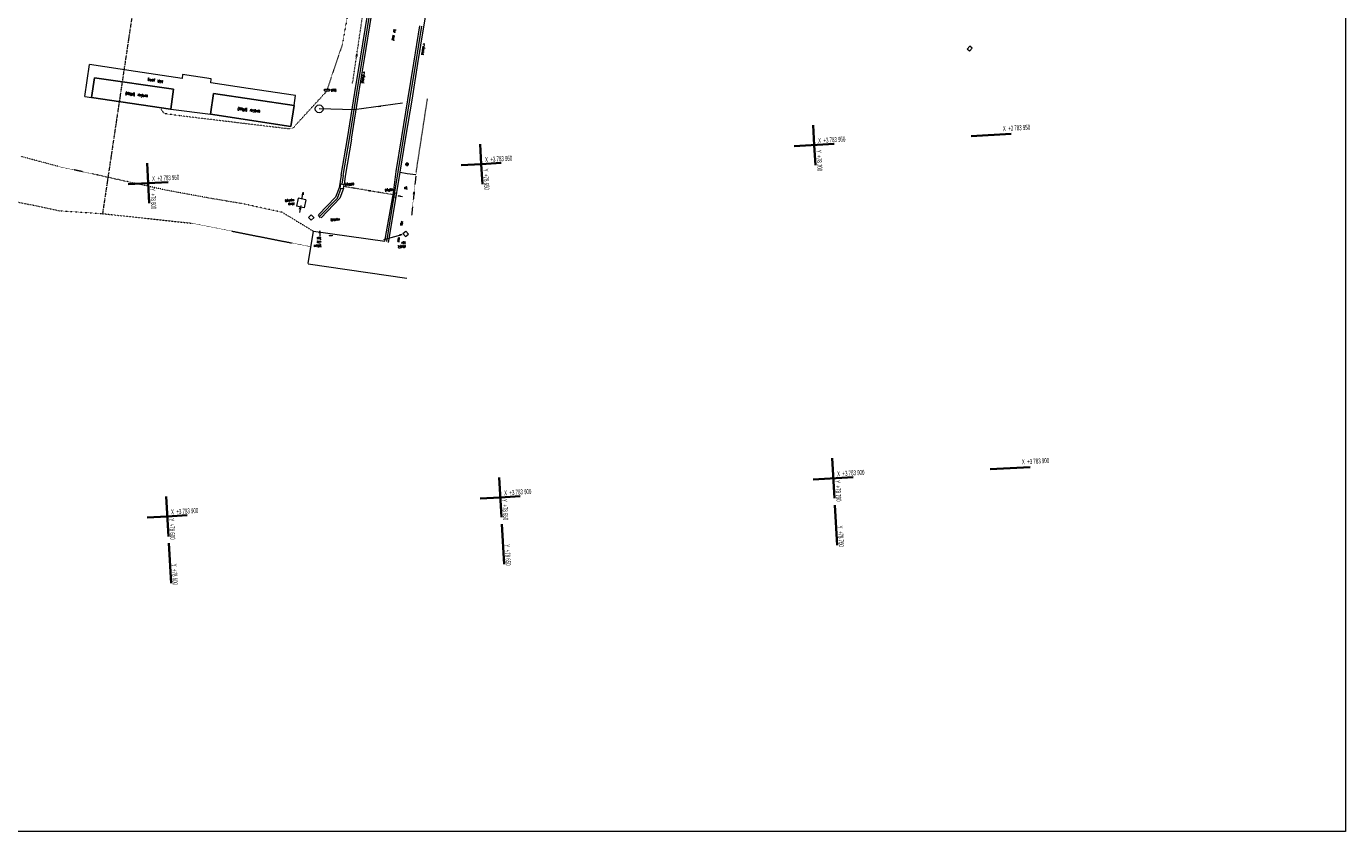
# Model space of a CAD drawing. Header units: millimetres. Extents: x -738537 to 1850049, y -250217 to 604013.
# Tile 74 of 204: x -568329 to -370600, y -126378 to -5761. Entities that reach past the tile are written whole.
import ezdxf

# ---------------------------------------------------------------- set-up
doc = ezdxf.new("R2010")
doc.units = ezdxf.units.MM
doc.header["$MEASUREMENT"] = 0
doc.linetypes.add('DOT', pattern=[0.25, 0, -0.25])
doc.linetypes.add('Double Dashed', pattern=[285, 130, -60, 35, -60])
for name, color, linetype, lineweight in [('0_Pen_No__161', 1, 'Continuous', 5), ('BUILDING_Pen_No__2', 1, 'Continuous', 25), ('ELECTRICAL LINE_Pen_No__1', 214, 'Continuous', 35), ('GRID_Pen_No__1', 214, 'Continuous', 35), ('GRID_Pen_No__6', 7, 'Continuous', 5), ('NOTES_Pen_No__15', 7, 'Continuous', 20), ('STORMWATER LINE_Pen_No__16', 8, 'Continuous', 20), ('STORMWATER LINE_Pen_No__3', 30, 'Continuous', 15), ('TELKOM LINE_Pen_No__15', 7, 'Continuous', 20), ('Text_Pen_No__1', 214, 'Continuous', 35), ('Text_Pen_No__15', 7, 'Continuous', 20), ('TOPO_Pen_No__1', 214, 'Continuous', 35), ('TOPO_Pen_No__128', 9, 'Continuous', 0), ('TOPO_Pen_No__15', 7, 'Continuous', 20), ('TOPO_Pen_No__3', 30, 'Continuous', 15), ('WATER LINE_Pen_No__3', 30, 'Continuous', 15)]:
    doc.layers.add(name, color=color, linetype=linetype, lineweight=lineweight)
for name, color, linetype, lineweight, true_color in [('ROAD_Pen_No__7', 7, 'Continuous', 5, 0x9f07ff), ('SEWER LINE_Pen_No__13', 7, 'Continuous', 20, 0x104280), ('TELKOM LINE_Pen_No__7', 7, 'Continuous', 5, 0x9f07ff)]:
    doc.layers.add(name, color=color, linetype=linetype, lineweight=lineweight, true_color=true_color)
doc.styles.add('GENERATED_STYLE_2', font='arial.ttf')
doc.styles.add('GENERATED_STYLE_8', font='txt.shx')

msp = doc.modelspace()

# ---------------------------------------------------------------- linework, layer by layer
at = {"layer": '0_Pen_No__161', "color": 1, "linetype": 'Continuous', "lineweight": 5}
msp.add_lwpolyline([(-738537.2, 141061.5), (-370599.6, 141061.5), (-370599.6, -126378.5), (-738537.2, -126378.5)], close=True, dxfattribs=at)
at = {"layer": 'BUILDING_Pen_No__2', "color": 1, "linetype": 'Continuous', "lineweight": 25}
for p, q in [((-558577.5, -16424.7), (-558142.4, -13448.3)), ((-546273.9, -15183.2), (-558142.4, -13448.3)), ((-546694.4, -18162.1), (-546273.9, -15183.2)), ((-540269.4, -15791.3), (-540742, -18930.9)), ((-540269.4, -15791.3), (-528216.1, -17605.8)), ((-546709, -18159.6), (-558577.5, -16424.7)), ((-528216.1, -17605.8), (-528677.4, -20747.3)), ((-540742, -18930.9), (-528688.7, -20745.4)), ((-511358.4, -26417.4), (-511547.3, -26428.2)), ((-511480.6, -26237.2), (-511339.5, -26363.1)), ((-511459, -26610.4), (-511333.4, -26469.2)), ((-511426.3, -26363.2), (-511354.4, -26388.3)), ((-511351.1, -26445.8), (-511419.5, -26478.9)), ((-511316.2, -26345.4), (-511349.4, -26276.6)), ((-511333.2, -26556), (-511308.1, -26484.1)), ((-511287.8, -26338), (-511298.6, -26149.4)), ((-511268.3, -26677), (-511279.1, -26488.1)), ((-511258.6, -26342.1), (-511233.1, -26268.9)), ((-511217.6, -26549.5), (-511250.8, -26480.8)), ((-511233.4, -26357), (-511107.5, -26215.6)), ((-511227.3, -26463.1), (-511086.1, -26589)), ((-511147.1, -26347.1), (-511215.7, -26380.3)), ((-511212.4, -26437.8), (-511140.4, -26462.9)), ((-511019.5, -26398), (-511208.3, -26408.8))]:
    msp.add_line(p, q, dxfattribs=at)
msp.add_circle((-511283.4, -26413.1), 75.2, dxfattribs=at)
at = {"layer": 'ELECTRICAL LINE_Pen_No__1', "color": 18, "linetype": 'DOT', "lineweight": 18, "true_color": 0x000000}
for p, q in [((-518463.8, 5569), (-520977.3, -8447.4)), ((-518463.8, 5569), (-520977.3, -8447.4)), ((-520977.3, -8447.4), (-523256.1, -15160)), ((-520977.3, -8447.4), (-523256.1, -15160)), ((-523268.4, -15409.7), (-527943.1, -20505)), ((-523268.4, -15409.7), (-527943.1, -20505)), ((-548125, -18193.9), (-548143.3, -17949.9)), ((-548125, -18193.9), (-548143.3, -17949.9)), ((-547873.1, -18570.1), (-548125, -18193.9)), ((-547873.1, -18570.1), (-548125, -18193.9)), ((-547496.5, -18849.1), (-547873.1, -18570.1)), ((-547496.5, -18849.1), (-547873.1, -18570.1)), ((-545124.1, -19174.1), (-547496.5, -18849.1)), ((-545124.1, -19174.1), (-547496.5, -18849.1)), ((-535542.5, -20328.7), (-545124.1, -19174.1)), ((-535542.5, -20328.7), (-545124.1, -19174.1)), ((-529006.8, -21116.7), (-535542.5, -20328.7)), ((-529006.8, -21116.7), (-535542.5, -20328.7)), ((-528450, -21044.8), (-529006.8, -21116.7)), ((-528450, -21044.8), (-529006.8, -21116.7)), ((-528144.4, -20783.9), (-528450, -21044.8)), ((-528144.4, -20783.9), (-528450, -21044.8))]:
    msp.add_line(p, q, dxfattribs=at)
at = {"layer": 'ELECTRICAL LINE_Pen_No__1', "color": 18, "linetype": 'Continuous', "lineweight": 18, "true_color": 0x000000}
for p, q in [((-523645.1, -15391.1), (-523632.8, -15141.4)), ((-523645.1, -15391.1), (-523632.8, -15141.4)), ((-523645.1, -15391.1), (-522891.7, -15428.2)), ((-523645.1, -15391.1), (-522891.7, -15428.2)), ((-523632.8, -15141.4), (-522879.5, -15178.5)), ((-523632.8, -15141.4), (-522879.5, -15178.5)), ((-522891.7, -15428.2), (-522886.1, -15177.4)), ((-522891.7, -15428.2), (-522886.1, -15177.4)), ((-512647.7, -38001.9), (-512568.8, -37419.5)), ((-512647.7, -38001.9), (-512568.8, -37419.5)), ((-512390.5, -37443.6), (-512568.8, -37419.5)), ((-512390.5, -37443.6), (-512568.8, -37419.5)), ((-512469.3, -38026.1), (-512390.5, -37443.6)), ((-512469.3, -38026.1), (-512390.5, -37443.6)), ((-512647.7, -38001.9), (-512469.3, -38026.1)), ((-512647.7, -38001.9), (-512469.3, -38026.1))]:
    msp.add_line(p, q, dxfattribs=at)
at = {"layer": 'GRID_Pen_No__1', "color": 214, "linetype": 'Continuous', "lineweight": 35}
for p, q in [((-450411.6, -20536.8), (-450240.3, -23531.9)), ((-450411.6, -20536.8), (-450240.3, -23531.9)), ((-500158.7, -26387.7), (-500330, -23392.6)), ((-500158.7, -26387.7), (-500330, -23392.6)), ((-453235.4, -23703.2), (-447245.2, -23360.5)), ((-453235.4, -23703.2), (-447245.2, -23360.5)), ((-450240.3, -23531.9), (-450069, -26527)), ((-450240.3, -23531.9), (-450069, -26527)), ((-426736.9, -22187.3), (-420746.7, -21844.6)), ((-426736.9, -22187.3), (-420746.7, -21844.6)), ((-550248.4, -26248.3), (-550077.1, -29243.4)), ((-550248.4, -26248.3), (-550077.1, -29243.4)), ((-503153.8, -26559), (-500158.7, -26387.7)), ((-503153.8, -26559), (-500158.7, -26387.7)), ((-500158.7, -26387.7), (-497163.6, -26216.3)), ((-500158.7, -26387.7), (-497163.6, -26216.3)), ((-499987.3, -29382.8), (-500158.7, -26387.7)), ((-499987.3, -29382.8), (-500158.7, -26387.7)), ((-553072.2, -29414.8), (-550077.1, -29243.4)), ((-553072.2, -29414.8), (-550077.1, -29243.4)), ((-550077.1, -29243.4), (-547082, -29072.1)), ((-550077.1, -29243.4), (-547082, -29072.1)), ((-550077.1, -29243.4), (-549905.7, -32238.5)), ((-550077.1, -29243.4), (-549905.7, -32238.5)), ((-447555.9, -70455.2), (-447213.2, -76445.4)), ((-447555.9, -70455.2), (-447213.2, -76445.4)), ((-423880.9, -72105.7), (-417890.7, -71763)), ((-423880.9, -72105.7), (-417890.7, -71763)), ((-497131.6, -79301.1), (-497474.3, -73310.9)), ((-497131.6, -79301.1), (-497474.3, -73310.9)), ((-450379.6, -73621.6), (-444389.4, -73278.9)), ((-450379.6, -73621.6), (-444389.4, -73278.9)), ((-547392.6, -76166.7), (-547049.9, -82156.9)), ((-547392.6, -76166.7), (-547049.9, -82156.9)), ((-500298, -76477.4), (-497302.9, -76306)), ((-500298, -76477.4), (-497302.9, -76306)), ((-497302.9, -76306), (-494307.8, -76134.7)), ((-497302.9, -76306), (-494307.8, -76134.7)), ((-547221.3, -79161.8), (-544226.2, -78990.5)), ((-547221.3, -79161.8), (-544226.2, -78990.5)), ((-447154.1, -77477.6), (-446811.4, -83467.8)), ((-447154.1, -77477.6), (-446811.4, -83467.8)), ((-550216.4, -79333.1), (-547221.3, -79161.8)), ((-550216.4, -79333.1), (-547221.3, -79161.8)), ((-496729.8, -86323.6), (-497072.5, -80333.4)), ((-496729.8, -86323.6), (-497072.5, -80333.4)), ((-546990.9, -83189.1), (-546648.2, -89179.3)), ((-546990.9, -83189.1), (-546648.2, -89179.3))]:
    msp.add_line(p, q, dxfattribs=at)
at = {"layer": 'ROAD_Pen_No__7', "color": 18, "linetype": 'Continuous', "lineweight": 5, "true_color": 0x000000}
for p, q in [((-508738.3, -5804.1), (-507823, -92.5)), ((-518264.2, -10525.9), (-517220.3, -4085.7)), ((-517971.8, -10559.2), (-516918.5, -4108.5)), ((-517638.9, -10600.3), (-516586.2, -4139.6)), ((-510259.8, -11249.9), (-509355.9, -5689.2)), ((-509945.7, -11312), (-509034.1, -5710.8)), ((-509655, -11315.4), (-508738.3, -5804.1)), ((-519121, -15683.2), (-518264.2, -10525.9)), ((-518798.7, -15714.9), (-517971.8, -10559.2)), ((-518478.1, -15716.6), (-517638.9, -10600.3)), ((-511167.6, -16740.7), (-510259.8, -11249.9)), ((-510835.9, -16761.8), (-509945.7, -11312)), ((-510521.8, -16823.9), (-509655, -11315.4)), ((-520220.2, -22557.2), (-519121, -15683.2)), ((-519917.8, -22590), (-518798.7, -15714.9)), ((-519604.3, -22642.2), (-518478.1, -15716.6)), ((-512061.5, -22300.8), (-511167.6, -16740.7)), ((-511742.1, -22282.5), (-510835.9, -16761.8)), ((-511438, -22345.3), (-510521.8, -16823.9)), ((-521148, -28049.2), (-520220.2, -22557.2)), ((-520864.5, -28103.1), (-519917.8, -22590)), ((-519604.3, -22642.2), (-520539.3, -28184.6)), ((-512916.1, -27498.1), (-512061.5, -22300.8)), ((-512621.4, -27571.4), (-511742.1, -22282.5)), ((-512318.5, -27614.2), (-511438, -22345.3)), ((-513553.2, -33344), (-512621.4, -27571.4)), ((-513323.5, -30706.6), (-512916.1, -27498.1)), ((-513269.7, -33397.9), (-512318.5, -27614.2)), ((-512318.5, -27614.2), (-511232.5, -27810.5)), ((-521148, -28049.2), (-521455.7, -29935)), ((-520864.5, -28103.1), (-521055.1, -29373.2)), ((-520539.3, -28184.6), (-520721.5, -29430.1)), ((-511232.5, -27810.5), (-509937, -27949.9)), ((-524565.8, -33964), (-521981.9, -31332.2)), ((-524412.7, -34220.6), (-521721, -31478.9)), ((-521352.6, -31476.5), (-524138.5, -34430.4)), ((-521455.7, -29935), (-521981.9, -31332.2)), ((-521716.9, -31474.7), (-521162.5, -29991.5)), ((-520816.2, -30045.4), (-521352.6, -31476.5)), ((-514612.3, -37942), (-513323.5, -30706.6)), ((-514318.2, -38005.3), (-513553.2, -33344)), ((-514030.7, -38129.1), (-513269.7, -33397.9)), ((-524225.3, -34435.4), (-524560.8, -34050.9))]:
    msp.add_line(p, q, dxfattribs=at)
at = {"layer": 'SEWER LINE_Pen_No__13', "color": 156, "linetype": 'Continuous', "lineweight": 20, "true_color": 0x104280}
for p, q in [((-511979.4, -17257.9), (-519210.1, -18258.4)), ((-511979.4, -17257.9), (-519210.1, -18258.4)), ((-515557.3, -17752.9), (-515218.8, -17645.5)), ((-515557.3, -17752.9), (-515218.8, -17645.5)), ((-515202.3, -17764.4), (-515557.3, -17752.9)), ((-515202.3, -17764.4), (-515557.3, -17752.9)), ((-519209.1, -18276.8), (-524447.3, -18110.9)), ((-519209.1, -18276.8), (-524447.3, -18110.9)), ((-527611.8, -31494), (-527855.1, -32669.8)), ((-527611.8, -31494), (-527855.1, -32669.8)), ((-526435.5, -31747.2), (-527611.8, -31494)), ((-526435.5, -31747.2), (-527611.8, -31494)), ((-527023.6, -31620.6), (-526822, -30613.1)), ((-527023.6, -31620.6), (-526822, -30613.1)), ((-526951.2, -30952.9), (-526823.7, -30621.5)), ((-526951.2, -30952.9), (-526823.7, -30621.5)), ((-526823.7, -30621.5), (-526833.5, -30976.5)), ((-526823.7, -30621.5), (-526833.5, -30976.5)), ((-526688, -32920.3), (-527864.4, -32667.1)), ((-526688, -32920.3), (-527864.4, -32667.1)), ((-527199, -32582.2), (-527412.9, -33628.4)), ((-527199, -32582.2), (-527412.9, -33628.4)), ((-527372.6, -33131.6), (-527243.7, -32800.7)), ((-527372.6, -33131.6), (-527243.7, -32800.7)), ((-527243.7, -32800.7), (-527255, -33155.6)), ((-527243.7, -32800.7), (-527255, -33155.6)), ((-526435.5, -31747.2), (-526688, -32920.3)), ((-526435.5, -31747.2), (-526688, -32920.3))]:
    msp.add_line(p, q, dxfattribs=at)
msp.add_circle((-524447.3, -18110.9), 587, dxfattribs=at)
msp.add_circle((-524447.3, -18110.9), 587, dxfattribs=at)
at = {"layer": 'STORMWATER LINE_Pen_No__16', "color": 8, "linetype": 'Double Dashed', "lineweight": 20}
msp.add_line((-544664.4, 48252.2), (-556920.4, -33811.7), dxfattribs=at)
msp.add_line((-544664.4, 48252.2), (-556920.4, -33811.7), dxfattribs=at)
at = {"layer": 'STORMWATER LINE_Pen_No__3', "color": 30, "linetype": 'Continuous', "lineweight": 15}
for p, q in [((-521277.3, -29973.7), (-521180.7, -29351.7)), ((-521277.3, -29973.7), (-521180.7, -29351.7)), ((-521180.7, -29351.7), (-520721.5, -29430.1)), ((-521180.7, -29351.7), (-520721.5, -29430.1)), ((-520816.2, -30045.4), (-520719.5, -29423.4)), ((-520816.2, -30045.4), (-520719.5, -29423.4)), ((-521277.3, -29973.7), (-520816.2, -30045.4)), ((-521277.3, -29973.7), (-520816.2, -30045.4)), ((-516759, -30473.7), (-517093.8, -30355.3)), ((-517093.8, -30355.3), (-516738.7, -30355.5)), ((-516759, -30473.7), (-517093.8, -30355.3)), ((-517093.8, -30355.3), (-516738.7, -30355.5)), ((-513401.5, -31361.9), (-513326.3, -30726.5)), ((-513401.5, -31361.9), (-513326.3, -30726.5)), ((-512943.7, -31416.1), (-513401.5, -31361.9)), ((-512943.7, -31416.1), (-513401.5, -31361.9)), ((-512868.5, -30780.8), (-513323.5, -30706.6)), ((-512868.5, -30780.8), (-513323.5, -30706.6)), ((-512943.7, -31416.1), (-512868.5, -30780.8)), ((-512943.7, -31416.1), (-512868.5, -30780.8)), ((-512608.3, -31126.5), (-512253.3, -31120.8)), ((-512608.3, -31126.5), (-512253.3, -31120.8)), ((-512608.3, -31126.5), (-511938.3, -31230.4)), ((-512271.7, -31239.4), (-512608.3, -31126.5)), ((-512608.3, -31126.5), (-511938.3, -31230.4)), ((-512271.7, -31239.4), (-512608.3, -31126.5))]:
    msp.add_line(p, q, dxfattribs=at)
at = {"layer": 'STORMWATER LINE_Pen_No__3', "color": 30, "linetype": 'DOT', "lineweight": 15}
msp.add_line((-513356.7, -30983.4), (-520768.8, -29737.7), dxfattribs=at)
msp.add_line((-513356.7, -30983.4), (-520768.8, -29737.7), dxfattribs=at)
at = {"layer": 'TELKOM LINE_Pen_No__15', "color": 7, "linetype": 'Continuous', "lineweight": 20}
for p, q in [((-526038.5, -34378.8), (-525637.5, -33968.2)), ((-526038.5, -34378.8), (-525637.5, -33968.2)), ((-525624.8, -34782.9), (-526038.5, -34378.8)), ((-525624.8, -34782.9), (-526038.5, -34378.8)), ((-525223.7, -34372.2), (-525637.5, -33968.2)), ((-525223.7, -34372.2), (-525637.5, -33968.2)), ((-525624.8, -34782.9), (-525214, -34381.7)), ((-525624.8, -34782.9), (-525214, -34381.7))]:
    msp.add_line(p, q, dxfattribs=at)
at = {"layer": 'TELKOM LINE_Pen_No__7', "color": 190, "linetype": 'DOT', "lineweight": 5, "true_color": 0x9f07ff}
msp.add_line((-519448.6, -14333.7), (-517083.2, 1571.3), dxfattribs=at)
msp.add_line((-519448.6, -14333.7), (-517083.2, 1571.3), dxfattribs=at)
at = {"layer": 'TELKOM LINE_Pen_No__7', "color": 190, "linetype": 'Continuous', "lineweight": 5, "true_color": 0x9f07ff}
for p, q in [((-518903.3, -10245), (-518790.5, -9908.3)), ((-518903.3, -10245), (-518790.5, -9908.3)), ((-518790.5, -9908.3), (-518784.8, -10263.4)), ((-518790.5, -9908.3), (-518784.8, -10263.4)), ((-514768.7, -37660.5), (-512027.9, -36918.3)), ((-514768.7, -37660.5), (-512027.9, -36918.3)), ((-512386.2, -36954.8), (-512032.6, -36923)), ((-512386.2, -36954.8), (-512032.6, -36923)), ((-512032.6, -36923), (-512355.5, -37070.8)), ((-512032.6, -36923), (-512355.5, -37070.8)), ((-511902.8, -36805.4), (-511446.6, -36412.7)), ((-511902.8, -36805.4), (-511446.6, -36412.7)), ((-511516.6, -37254.1), (-511902.8, -36805.4)), ((-511516.6, -37254.1), (-511902.8, -36805.4)), ((-511516.6, -37254.1), (-511048.1, -36875.6)), ((-511516.6, -37254.1), (-511048.1, -36875.6)), ((-511060.3, -36861.3), (-511446.6, -36412.7)), ((-511060.3, -36861.3), (-511446.6, -36412.7))]:
    msp.add_line(p, q, dxfattribs=at)
at = {"layer": 'Text_Pen_No__1', "color": 214, "linetype": 'Continuous', "lineweight": 35}
for p, q in [((-512132.3, -35596.6), (-512135.8, -35241.5)), ((-512017.3, -35260.6), (-512132.3, -35596.6))]:
    msp.add_line(p, q, dxfattribs=at)
at = {"layer": 'Text_Pen_No__15', "color": 7, "linetype": 'Continuous', "lineweight": 20}
for p, q in [((-524393.3, -36739.6), (-524352.1, -36386.9)), ((-524309.9, -37176.8), (-524352.1, -36386.9)), ((-524352.1, -36386.9), (-524273.5, -36733.2)), ((-522948.4, -37069.4), (-522593.4, -37060.8)), ((-522610.8, -37179.5), (-522948.4, -37069.4))]:
    msp.add_line(p, q, dxfattribs=at)
at = {"layer": 'TOPO_Pen_No__1', "color": 214, "linetype": 'DOT', "lineweight": 35}
msp.add_line((-527943.1, -20505), (-528144.4, -20783.9), dxfattribs=at)
at = {"layer": 'TOPO_Pen_No__1', "color": 214, "linetype": 'Continuous', "lineweight": 35}
msp.add_line((-512132.3, -35596.6), (-512023.5, -34921.7), dxfattribs=at)
at = {"layer": 'TOPO_Pen_No__128', "color": 9, "linetype": 'DOT', "lineweight": 0}
for p, q in [((-563480.7, -26761.9), (-569177.4, -25230.8)), ((-558467.8, -27840.4), (-563480.7, -26761.9)), ((-553181.8, -29020.4), (-558467.8, -27840.4)), ((-547440.2, -30284.5), (-553181.8, -29020.4)), ((-577554.6, -30421.7), (-563275.2, -33384)), ((-535897.7, -32328.6), (-541376.1, -31410)), ((-563275.2, -33384), (-556920.4, -33811.7)), ((-529954.2, -33621.2), (-535897.7, -32328.6)), ((-556920.4, -33811.7), (-543536.9, -35239.7)), ((-543536.9, -35239.7), (-525672.4, -38765.5)), ((-529954.2, -33621.2), (-525295.6, -36439.8))]:
    msp.add_line(p, q, dxfattribs=at)
at = {"layer": 'TOPO_Pen_No__128', "color": 9, "linetype": 'Continuous', "lineweight": 0}
for p, q in [((-526080.3, -41282.5), (-525295.6, -36439.8)), ((-525295.6, -36439.8), (-514612.3, -37942)), ((-522420.5, -37146.7), (-522948.4, -37069.4)), ((-511311.3, -43522.6), (-526075.3, -41369.3))]:
    msp.add_line(p, q, dxfattribs=at)
at = {"layer": 'TOPO_Pen_No__15', "color": 7, "linetype": 'Continuous', "lineweight": 20}
for p, q in [((-559579.8, -16278.1), (-558876.5, -11467)), ((-551976.8, -12494.6), (-558876.7, -11467)), ((-544995.2, -13547.5), (-551976.8, -12494.6)), ((-544918, -12972.2), (-544995.2, -13547.5)), ((-540624.1, -13618), (-544918, -12972.2)), ((-540680.8, -14202.2), (-540624.1, -13618)), ((-535103, -15055), (-540680.8, -14202.2)), ((-527982.3, -16090), (-535103, -15055)), ((-559579.8, -16278.1), (-558577.5, -16424.7)), ((-528216.1, -17605.8), (-527982.3, -16090)), ((-546694.4, -18162.1), (-540742, -18930.9))]:
    msp.add_line(p, q, dxfattribs=at)
at = {"layer": 'TOPO_Pen_No__15', "color": 7, "linetype": 'DOT', "lineweight": 20}
msp.add_line((-541376.1, -31410), (-547440.2, -30284.5), dxfattribs=at)
at = {"layer": 'TOPO_Pen_No__3', "color": 30, "linetype": 'Continuous', "lineweight": 15}
for p, q in [((-426939, -8706.8), (-427337.3, -9167.5)), ((-426989.5, -9468.2), (-427337.3, -9167.5)), ((-426974.9, -9480.1), (-426591.3, -9007.5)), ((-426591.3, -9007.5), (-426939, -8706.8))]:
    msp.add_line(p, q, dxfattribs=at)
at = {"layer": 'WATER LINE_Pen_No__3', "color": 30, "linetype": 'DOT', "lineweight": 15}
for q in [(-508210.8, -16601.6), (-508210.8, -16601.6), (-510590, -34015.9), (-510590, -34015.9)]:
    msp.add_line((-509903.3, -27636.3), q, dxfattribs=at)
at = {"layer": 'WATER LINE_Pen_No__3', "color": 30, "linetype": 'Continuous', "lineweight": 15}
for p, q in [((-510313.4, -30885.3), (-510216.3, -30543.8)), ((-510313.4, -30885.3), (-510216.3, -30543.8)), ((-510216.3, -30543.8), (-510194.1, -30898.2)), ((-510216.3, -30543.8), (-510194.1, -30898.2))]:
    msp.add_line(p, q, dxfattribs=at)

# ---------------------------------------------------------------- texts
at = {"layer": 'GRID_Pen_No__6', "color": 7, "linetype": 'Continuous', "lineweight": 5, "char_height": 750, "attachment_point": 7, "style": 'GENERATED_STYLE_2'}
for s, insert, rotation in [('\\A1;{\\W0.500000x;\\pql;\\fArial|b0|i0|c0|p34;X  +3 783 950}', (-421954.1, -21468.7), 3.274249), ('\\A1;{\\W0.500000x;\\pql;\\fArial|b0|i0|c0|p34;X  +3 783 950}', (-421954.1, -21468.7), 3.274249), ('\\A1;{\\W0.500000x;\\pql;\\fArial|b0|i0|c0|p34;X  +3 783 950}', (-449644.4, -23253.1), 3.274249), ('\\A1;{\\W0.500000x;\\pql;\\fArial|b0|i0|c0|p34;X  +3 783 950}', (-499562.8, -26108.9), 3.274249), ('\\A1;{\\W0.500000x;\\pql;\\fArial|b0|i0|c0|p34;Y  +78 700}', (-449951.8, -24288.1), 273.274249), ('\\A1;{\\W0.500000x;\\pql;\\fArial|b0|i0|c0|p34;Y  +78 650}', (-499873, -27094.6), 273.274249), ('\\A1;{\\W0.500000x;\\pql;\\fArial|b0|i0|c0|p34;X  +3 783 950}', (-549481.2, -28964.6), 3.274249), ('\\A1;{\\W0.500000x;\\pql;\\fArial|b0|i0|c0|p34;Y  +78 600}', (-549788.6, -29999.7), 273.274249), ('\\A1;{\\W0.500000x;\\pql;\\fArial|b0|i0|c0|p34;X  +3 783 900}', (-419098.3, -71387), 3.274249), ('\\A1;{\\W0.500000x;\\pql;\\fArial|b0|i0|c0|p34;X  +3 783 900}', (-419098.3, -71387), 3.274249), ('\\A1;{\\W0.500000x;\\pql;\\fArial|b0|i0|c0|p34;X  +3 783 900}', (-446788.7, -73171.5), 3.274249), ('\\A1;{\\W0.500000x;\\pql;\\fArial|b0|i0|c0|p34;X  +3 783 900}', (-496707.1, -76027.3), 3.274249), ('\\A1;{\\W0.500000x;\\pql;\\fArial|b0|i0|c0|p34;Y  +78 700}', (-447120.9, -73771.9), 273.274249), ('\\A1;{\\W0.500000x;\\pql;\\fArial|b0|i0|c0|p34;Y  +78 700}', (-447120.9, -73771.9), 273.274249), ('\\A1;{\\W0.500000x;\\pql;\\fArial|b0|i0|c0|p34;Y  +78 650}', (-497042.1, -76578.4), 273.274249), ('\\A1;{\\W0.500000x;\\pql;\\fArial|b0|i0|c0|p34;Y  +78 650}', (-497042.1, -76578.4), 273.274249), ('\\A1;{\\W0.500000x;\\pql;\\fArial|b0|i0|c0|p34;X  +3 783 900}', (-546625.4, -78883), 3.274249), ('\\A1;{\\W0.500000x;\\pql;\\fArial|b0|i0|c0|p34;Y  +78 600}', (-546957.7, -79483.4), 273.274249), ('\\A1;{\\W0.500000x;\\pql;\\fArial|b0|i0|c0|p34;Y  +78 600}', (-546957.7, -79483.4), 273.274249), ('\\A1;{\\W0.500000x;\\pql;\\fArial|b0|i0|c0|p34;Y  +78 700}', (-446732.3, -80565.8), 273.274249), ('\\A1;{\\W0.500000x;\\pql;\\fArial|b0|i0|c0|p34;Y  +78 650}', (-496653.5, -83372.3), 273.274249), ('\\A1;{\\W0.500000x;\\pql;\\fArial|b0|i0|c0|p34;Y  +78 600}', (-546569, -86277.3), 273.274249)]:
    msp.add_mtext(s, dxfattribs=dict(at, insert=insert, rotation=rotation))
at = {"layer": 'NOTES_Pen_No__15', "color": 7, "linetype": 'Continuous', "lineweight": 20, "char_height": 400, "attachment_point": 1, "rotation": 183.274249, "style": 'GENERATED_STYLE_8'}
for s, insert in [('\\A1;{\\W0.500000x;\\pql;\\Ftxt.shx;catchpit}', (-519206, -29620.3)), ('\\A1;{\\W0.500000x;\\pql;\\Ftxt.shx;manhole}', (-528169.5, -32030.4)), ('\\A1;{\\W0.500000x;\\pql;\\Ftxt.shx;sewer}', (-528136.8, -32589.4)), ('\\A1;{\\W0.500000x;\\pql;\\Ftxt.shx;manhole}', (-521342, -34913.9))]:
    msp.add_mtext(s, dxfattribs=dict(at, insert=insert))
at = {"layer": 'Text_Pen_No__15', "color": 7, "linetype": 'Continuous', "lineweight": 20, "char_height": 400, "attachment_point": 1, "style": 'GENERATED_STYLE_8'}
for s, insert, rotation in [('\\A1;{\\W0.500000x;\\pql;\\Ftxt.shx;tar  road}', (-512882.3, -6289.6), 260.274249), ('\\A1;{\\W0.500000x;\\pql;\\Ftxt.shx;v-channel}', (-508466.5, -8412.9), 260.274249), ('\\A1;{\\W0.500000x;\\pql;\\Ftxt.shx;brick  paving}', (-547899.6, -14285.7), 172.274249), ('\\A1;{\\W0.500000x;\\pql;\\Ftxt.shx;v-channel}', (-517445.3, -12643.2), 260.274249), ('\\A1;{\\W0.500000x;\\pql;\\Ftxt.shx;container  (offices)}', (-550161.5, -16467), 172.274249), ('\\A1;{\\W0.500000x;\\pql;\\Ftxt.shx;kiosk}', (-521860.1, -15512.7), 183.274249), ('\\A1;{\\W0.500000x;\\pql;\\Ftxt.shx;container  (offices)}', (-533332.4, -18765), 172.274249), ('\\A1;{\\W0.500000x;\\pql;\\Ftxt.shx;cathpit}', (-513414.7, -30490.6), 183.274249), ('\\A1;{\\W0.500000x;\\pql;\\Ftxt.shx;tar}', (-511213.7, -30199.5), 183.274249), ('\\A1;{\\W0.500000x;\\pql;\\Ftxt.shx;box}', (-524161.9, -37713.5), 183.274249), ('\\A1;{\\W0.500000x;\\pql;\\Ftxt.shx;telkom}', (-524100.3, -38831.8), 183.274249), ('\\A1;{\\W0.500000x;\\pql;\\Ftxt.shx;wire}', (-524130.6, -38272.6), 183.274249), ('\\A1;{\\W0.500000x;\\pql;\\Ftxt.shx;electric}', (-511460.3, -38952.8), 183.274249), ('\\A1;{\\W0.500000x;\\pql;\\Ftxt.shx;box}', (-511491.6, -38393.7), 183.274249)]:
    msp.add_mtext(s, dxfattribs=dict(at, insert=insert, rotation=rotation))

doc.saveas('drawing.dxf')
